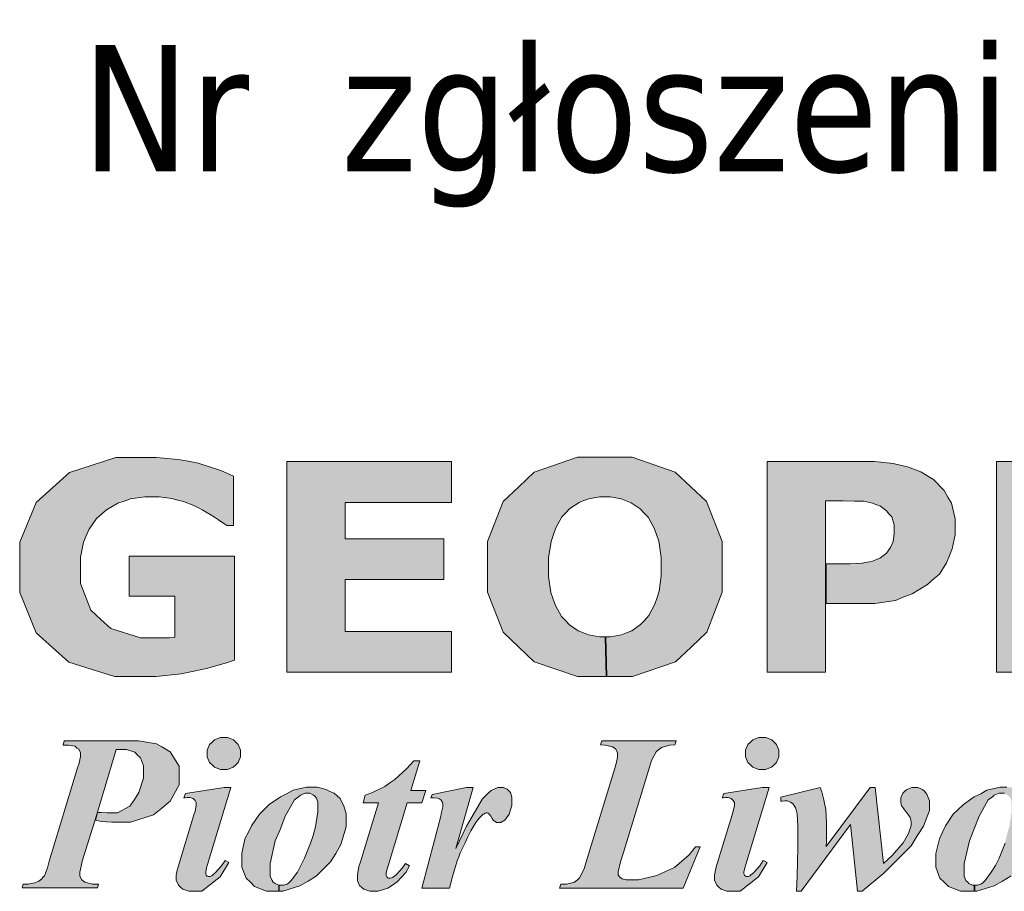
# Model space of a CAD drawing. Header units: metres. Extents: x 7555073 to 7555217, y 5506384 to 5506588.
# Tile 6 of 32: x 7555137.47 to 7555145.64, y 5506393.83 to 5506401.07. Entities that reach past the tile are written whole.
import ezdxf

# ---------------------------------------------------------------- set-up
doc = ezdxf.new("R2010")
doc.units = ezdxf.units.M
doc.header["$LTSCALE"] = 2
doc.header["$MEASUREMENT"] = 0
doc.layers.add('Pieczątka na wyrysie', color=7, linetype='CONTINUOUS')
doc.styles.get("Standard").update_dxf_attribs({"font": 'verdana.ttf', "width": 0.75})

msp = doc.modelspace()

# ---------------------------------------------------------------- hatches: boundary and pattern name
at = {"layer": 'Pieczątka na wyrysie', "linetype": 'Continuous', "lineweight": 13}
for points in [[(7555139.248, 5506395.75), (7555139.184, 5506395.727), (7555139.016, 5506395.681), (7555138.911, 5506395.658), (7555138.807, 5506395.636), (7555138.598, 5506395.614), (7555138.494, 5506395.614), (7555138.253, 5506395.614), (7555137.875, 5506395.734), (7555137.739, 5506395.856), (7555137.603, 5506395.978), (7555137.466, 5506396.312), (7555137.466, 5506396.527), (7555137.466, 5506396.73), (7555137.603, 5506397.059), (7555137.741, 5506397.184), (7555137.879, 5506397.309), (7555138.263, 5506397.434), (7555138.509, 5506397.434), (7555138.603, 5506397.434), (7555138.781, 5506397.418), (7555138.864, 5506397.403), (7555138.949, 5506397.387), (7555139.137, 5506397.325), (7555139.24, 5506397.279), (7555139.24, 5506396.868), (7555139.186, 5506396.868), (7555139.168, 5506396.881), (7555139.116, 5506396.916), (7555139.082, 5506396.938), (7555139.048, 5506396.961), (7555138.981, 5506397), (7555138.95, 5506397.015), (7555138.913, 5506397.034), (7555138.827, 5506397.067), (7555138.778, 5506397.08), (7555138.728, 5506397.094), (7555138.624, 5506397.107), (7555138.569, 5506397.107), (7555138.504, 5506397.107), (7555138.387, 5506397.089), (7555138.334, 5506397.072), (7555138.282, 5506397.054), (7555138.187, 5506397), (7555138.145, 5506396.964), (7555138.105, 5506396.928), (7555138.042, 5506396.839), (7555138.018, 5506396.784), (7555137.996, 5506396.73), (7555137.972, 5506396.605), (7555137.972, 5506396.533), (7555137.972, 5506396.388), (7555138.056, 5506396.166), (7555138.139, 5506396.089), (7555138.222, 5506396.012), (7555138.468, 5506395.935), (7555138.63, 5506395.935), (7555138.644, 5506395.935), (7555138.675, 5506395.936), (7555138.692, 5506395.936), (7555138.709, 5506395.937), (7555138.739, 5506395.939), (7555138.753, 5506395.94), (7555138.753, 5506396.283), (7555138.376, 5506396.283), (7555138.376, 5506396.614), (7555139.248, 5506396.614)], [(7555141.051, 5506395.65), (7555139.684, 5506395.65), (7555139.684, 5506397.4), (7555141.051, 5506397.4), (7555141.051, 5506397.061), (7555140.169, 5506397.061), (7555140.169, 5506396.759), (7555140.988, 5506396.759), (7555140.988, 5506396.421), (7555140.169, 5506396.421), (7555140.169, 5506395.989), (7555141.051, 5506395.989)], [(7555142.341, 5506395.615), (7555142.331, 5506395.945), (7555142.372, 5506395.943), (7555142.461, 5506395.96), (7555142.504, 5506395.977), (7555142.547, 5506395.994), (7555142.621, 5506396.046), (7555142.652, 5506396.081), (7555142.688, 5506396.121), (7555142.74, 5506396.215), (7555142.757, 5506396.27), (7555142.775, 5506396.324), (7555142.792, 5506396.452), (7555142.792, 5506396.525), (7555142.792, 5506396.604), (7555142.773, 5506396.738), (7555142.753, 5506396.793), (7555142.733, 5506396.848), (7555142.682, 5506396.938), (7555142.65, 5506396.972), (7555142.618, 5506397.007), (7555142.543, 5506397.058), (7555142.5, 5506397.074), (7555142.459, 5506397.09), (7555142.371, 5506397.106), (7555142.325, 5506397.106), (7555142.279, 5506397.106), (7555142.192, 5506397.09), (7555142.15, 5506397.076), (7555142.11, 5506397.06), (7555142.034, 5506397.009), (7555142, 5506396.974), (7555141.968, 5506396.942), (7555141.916, 5506396.85), (7555141.897, 5506396.793), (7555141.877, 5506396.735), (7555141.856, 5506396.6), (7555141.856, 5506396.524), (7555141.856, 5506396.446), (7555141.876, 5506396.313), (7555141.895, 5506396.258), (7555141.915, 5506396.203), (7555141.965, 5506396.114), (7555141.997, 5506396.079), (7555142.029, 5506396.044), (7555142.103, 5506395.993), (7555142.146, 5506395.976), (7555142.188, 5506395.96), (7555142.278, 5506395.943), (7555142.325, 5506395.943), (7555142.336, 5506395.615), (7555142.324, 5506395.614), (7555142.096, 5506395.614), (7555141.738, 5506395.736), (7555141.609, 5506395.859), (7555141.479, 5506395.982), (7555141.35, 5506396.315), (7555141.35, 5506396.524), (7555141.35, 5506396.735), (7555141.479, 5506397.068), (7555141.609, 5506397.191), (7555141.738, 5506397.313), (7555142.096, 5506397.436), (7555142.324, 5506397.436), (7555142.551, 5506397.436), (7555142.908, 5506397.313), (7555143.038, 5506397.191), (7555143.168, 5506397.068), (7555143.299, 5506396.735), (7555143.299, 5506396.524), (7555143.299, 5506396.315), (7555143.169, 5506395.982), (7555143.04, 5506395.859), (7555142.91, 5506395.736), (7555142.552, 5506395.614)], [(7555144.156, 5506396.55), (7555144.156, 5506397.075), (7555144.241, 5506397.075), (7555144.301, 5506397.075), (7555144.396, 5506397.07), (7555144.436, 5506397.07), (7555144.471, 5506397.07), (7555144.546, 5506397.055), (7555144.581, 5506397.04), (7555144.611, 5506397.03), (7555144.661, 5506396.99), (7555144.681, 5506396.965), (7555144.706, 5506396.94), (7555144.726, 5506396.875), (7555144.726, 5506396.84), (7555144.726, 5506396.8), (7555144.716, 5506396.735), (7555144.706, 5506396.71), (7555144.696, 5506396.685), (7555144.661, 5506396.64), (7555144.636, 5506396.62), (7555144.611, 5506396.6), (7555144.541, 5506396.57), (7555144.501, 5506396.565), (7555144.461, 5506396.555), (7555144.361, 5506396.55), (7555144.296, 5506396.55), (7555144.161, 5506396.55), (7555144.161, 5506396.22), (7555144.461, 5506396.22), (7555144.566, 5506396.22), (7555144.736, 5506396.245), (7555144.806, 5506396.275), (7555144.876, 5506396.3), (7555145.001, 5506396.38), (7555145.061, 5506396.43), (7555145.101, 5506396.465), (7555145.161, 5506396.56), (7555145.186, 5506396.62), (7555145.206, 5506396.675), (7555145.231, 5506396.79), (7555145.231, 5506396.85), (7555145.231, 5506396.925), (7555145.201, 5506397.055), (7555145.171, 5506397.105), (7555145.141, 5506397.16), (7555145.051, 5506397.25), (7555144.996, 5506397.285), (7555144.946, 5506397.315), (7555144.836, 5506397.355), (7555144.776, 5506397.37), (7555144.716, 5506397.385), (7555144.561, 5506397.4), (7555144.471, 5506397.4), (7555143.671, 5506397.4), (7555143.671, 5506395.65), (7555144.156, 5506395.65), (7555144.156, 5506396.22)], [(7555146.939, 5506395.65), (7555145.576, 5506395.65), (7555145.576, 5506397.4), (7555146.063, 5506397.4), (7555146.063, 5506395.989), (7555146.939, 5506395.989)], [(7555138.091, 5506394.415), (7555137.986, 5506394.08), (7555137.976, 5506394.04), (7555137.966, 5506393.99), (7555137.966, 5506393.975), (7555137.966, 5506393.955), (7555137.981, 5506393.925), (7555137.996, 5506393.915), (7555138.006, 5506393.905), (7555138.071, 5506393.89), (7555138.121, 5506393.89), (7555138.111, 5506393.86), (7555137.486, 5506393.86), (7555137.496, 5506393.89), (7555137.536, 5506393.89), (7555137.591, 5506393.9), (7555137.606, 5506393.905), (7555137.626, 5506393.915), (7555137.651, 5506393.935), (7555137.661, 5506393.95), (7555137.671, 5506393.96), (7555137.696, 5506394.025), (7555137.711, 5506394.08), (7555137.946, 5506394.855), (7555137.961, 5506394.895), (7555137.971, 5506394.95), (7555137.971, 5506394.965), (7555137.971, 5506394.98), (7555137.956, 5506395.01), (7555137.941, 5506395.02), (7555137.926, 5506395.035), (7555137.871, 5506395.045), (7555137.826, 5506395.045), (7555137.836, 5506395.08), (7555138.346, 5506395.08), (7555138.451, 5506395.08), (7555138.601, 5506395.055), (7555138.646, 5506395.03), (7555138.716, 5506394.99), (7555138.791, 5506394.87), (7555138.791, 5506394.79), (7555138.791, 5506394.715), (7555138.716, 5506394.58), (7555138.646, 5506394.52), (7555138.576, 5506394.465), (7555138.386, 5506394.405), (7555138.266, 5506394.405), (7555138.231, 5506394.405), (7555138.141, 5506394.41), (7555138.096, 5506394.42), (7555138.111, 5506394.485), (7555138.141, 5506394.484), (7555138.193, 5506394.481), (7555138.213, 5506394.481), (7555138.279, 5506394.481), (7555138.381, 5506394.538), (7555138.418, 5506394.594), (7555138.456, 5506394.652), (7555138.493, 5506394.77), (7555138.493, 5506394.831), (7555138.493, 5506394.873), (7555138.469, 5506394.938), (7555138.445, 5506394.962), (7555138.421, 5506394.985), (7555138.354, 5506395.008), (7555138.311, 5506395.008), (7555138.302, 5506395.008), (7555138.281, 5506395.007), (7555138.267, 5506395.007), (7555138.111, 5506394.488)], [(7555139.161, 5506395.107), (7555139.191, 5506395.107), (7555139.24, 5506395.088), (7555139.26, 5506395.068), (7555139.281, 5506395.049), (7555139.3, 5506395.002), (7555139.3, 5506394.975), (7555139.3, 5506394.947), (7555139.28, 5506394.9), (7555139.259, 5506394.881), (7555139.239, 5506394.862), (7555139.19, 5506394.842), (7555139.161, 5506394.842), (7555139.133, 5506394.842), (7555139.084, 5506394.862), (7555139.064, 5506394.881), (7555139.043, 5506394.9), (7555139.023, 5506394.947), (7555139.023, 5506394.975), (7555139.023, 5506395.002), (7555139.043, 5506395.049), (7555139.063, 5506395.068), (7555139.084, 5506395.088), (7555139.132, 5506395.107)], [(7555142.973, 5506393.857), (7555141.948, 5506393.857), (7555141.959, 5506393.89), (7555142.005, 5506393.89), (7555142.071, 5506393.907), (7555142.093, 5506393.924), (7555142.113, 5506393.942), (7555142.152, 5506394.018), (7555142.17, 5506394.076), (7555142.409, 5506394.861), (7555142.419, 5506394.893), (7555142.429, 5506394.944), (7555142.429, 5506394.963), (7555142.429, 5506394.981), (7555142.415, 5506395.01), (7555142.4, 5506395.021), (7555142.386, 5506395.031), (7555142.33, 5506395.045), (7555142.289, 5506395.046), (7555142.299, 5506395.079), (7555142.915, 5506395.079), (7555142.905, 5506395.046), (7555142.861, 5506395.045), (7555142.794, 5506395.026), (7555142.772, 5506395.008), (7555142.75, 5506394.99), (7555142.711, 5506394.916), (7555142.694, 5506394.861), (7555142.476, 5506394.143), (7555142.455, 5506394.074), (7555142.434, 5506393.991), (7555142.434, 5506393.976), (7555142.434, 5506393.967), (7555142.445, 5506393.951), (7555142.456, 5506393.942), (7555142.467, 5506393.934), (7555142.5, 5506393.926), (7555142.524, 5506393.926), (7555142.603, 5506393.926), (7555142.755, 5506393.961), (7555142.827, 5506393.995), (7555142.901, 5506394.029), (7555143.024, 5506394.132), (7555143.075, 5506394.2), (7555143.115, 5506394.2)], [(7555143.63, 5506395.107), (7555143.659, 5506395.107), (7555143.709, 5506395.088), (7555143.728, 5506395.068), (7555143.748, 5506395.049), (7555143.769, 5506395.002), (7555143.769, 5506394.975), (7555143.769, 5506394.947), (7555143.748, 5506394.9), (7555143.728, 5506394.881), (7555143.708, 5506394.862), (7555143.658, 5506394.842), (7555143.63, 5506394.842), (7555143.602, 5506394.842), (7555143.552, 5506394.862), (7555143.532, 5506394.881), (7555143.512, 5506394.9), (7555143.491, 5506394.947), (7555143.491, 5506394.975), (7555143.491, 5506395.002), (7555143.512, 5506395.049), (7555143.532, 5506395.068), (7555143.552, 5506395.088), (7555143.601, 5506395.107)], [(7555140.789, 5506394.913), (7555140.713, 5506394.667), (7555140.837, 5506394.667), (7555140.804, 5506394.564), (7555140.682, 5506394.564), (7555140.524, 5506394.041), (7555140.516, 5506394.017), (7555140.509, 5506393.98), (7555140.509, 5506393.967), (7555140.509, 5506393.962), (7555140.513, 5506393.951), (7555140.517, 5506393.947), (7555140.522, 5506393.942), (7555140.531, 5506393.938), (7555140.536, 5506393.938), (7555140.544, 5506393.938), (7555140.561, 5506393.945), (7555140.569, 5506393.951), (7555140.591, 5506393.967), (7555140.642, 5506394.022), (7555140.67, 5506394.061), (7555140.703, 5506394.041), (7555140.671, 5506393.987), (7555140.599, 5506393.908), (7555140.56, 5506393.882), (7555140.521, 5506393.857), (7555140.443, 5506393.832), (7555140.406, 5506393.832), (7555140.373, 5506393.832), (7555140.324, 5506393.847), (7555140.306, 5506393.863), (7555140.288, 5506393.878), (7555140.271, 5506393.918), (7555140.271, 5506393.942), (7555140.271, 5506393.968), (7555140.282, 5506394.036), (7555140.295, 5506394.076), (7555140.444, 5506394.564), (7555140.316, 5506394.564), (7555140.335, 5506394.63), (7555140.395, 5506394.652), (7555140.497, 5506394.701), (7555140.539, 5506394.73), (7555140.58, 5506394.758), (7555140.681, 5506394.849), (7555140.739, 5506394.913)], [(7555139.22, 5506394.693), (7555139.026, 5506394.052), (7555139.018, 5506394.024), (7555139.01, 5506393.989), (7555139.01, 5506393.98), (7555139.01, 5506393.975), (7555139.014, 5506393.965), (7555139.018, 5506393.962), (7555139.023, 5506393.957), (7555139.032, 5506393.953), (7555139.036, 5506393.953), (7555139.044, 5506393.953), (7555139.06, 5506393.96), (7555139.068, 5506393.966), (7555139.09, 5506393.983), (7555139.141, 5506394.043), (7555139.171, 5506394.087), (7555139.203, 5506394.069), (7555139.131, 5506393.951), (7555138.979, 5506393.832), (7555138.899, 5506393.832), (7555138.869, 5506393.832), (7555138.819, 5506393.848), (7555138.801, 5506393.865), (7555138.783, 5506393.882), (7555138.765, 5506393.923), (7555138.765, 5506393.949), (7555138.765, 5506393.965), (7555138.773, 5506394.007), (7555138.781, 5506394.033), (7555138.913, 5506394.464), (7555138.922, 5506394.495), (7555138.932, 5506394.542), (7555138.932, 5506394.558), (7555138.932, 5506394.567), (7555138.923, 5506394.585), (7555138.914, 5506394.592), (7555138.905, 5506394.6), (7555138.88, 5506394.608), (7555138.864, 5506394.608), (7555138.857, 5506394.608), (7555138.84, 5506394.607), (7555138.83, 5506394.607), (7555138.843, 5506394.643), (7555139.163, 5506394.693)], [(7555139.621, 5506393.88), (7555139.636, 5506393.88), (7555139.656, 5506393.88), (7555139.686, 5506393.89), (7555139.701, 5506393.9), (7555139.721, 5506393.92), (7555139.771, 5506393.99), (7555139.801, 5506394.045), (7555139.831, 5506394.105), (7555139.881, 5506394.23), (7555139.901, 5506394.295), (7555139.921, 5506394.365), (7555139.941, 5506394.49), (7555139.941, 5506394.545), (7555139.941, 5506394.57), (7555139.931, 5506394.605), (7555139.916, 5506394.62), (7555139.906, 5506394.63), (7555139.876, 5506394.645), (7555139.861, 5506394.645), (7555139.836, 5506394.645), (7555139.796, 5506394.63), (7555139.781, 5506394.615), (7555139.746, 5506394.59), (7555139.671, 5506394.455), (7555139.631, 5506394.35), (7555139.586, 5506394.25), (7555139.546, 5506394.06), (7555139.546, 5506393.975), (7555139.546, 5506393.955), (7555139.561, 5506393.92), (7555139.571, 5506393.905), (7555139.586, 5506393.895), (7555139.616, 5506393.88), (7555139.616, 5506393.83), (7555139.581, 5506393.83), (7555139.516, 5506393.83), (7555139.416, 5506393.87), (7555139.381, 5506393.905), (7555139.346, 5506393.94), (7555139.311, 5506394.03), (7555139.311, 5506394.085), (7555139.311, 5506394.145), (7555139.336, 5506394.265), (7555139.366, 5506394.32), (7555139.391, 5506394.375), (7555139.456, 5506394.47), (7555139.496, 5506394.51), (7555139.536, 5506394.55), (7555139.631, 5506394.615), (7555139.681, 5506394.64), (7555139.736, 5506394.67), (7555139.846, 5506394.695), (7555139.901, 5506394.695), (7555139.936, 5506394.695), (7555140.011, 5506394.675), (7555140.041, 5506394.66), (7555140.076, 5506394.645), (7555140.126, 5506394.6), (7555140.141, 5506394.57), (7555140.156, 5506394.54), (7555140.176, 5506394.475), (7555140.176, 5506394.44), (7555140.176, 5506394.365), (7555140.131, 5506394.22), (7555140.091, 5506394.145), (7555140.046, 5506394.075), (7555139.931, 5506393.96), (7555139.861, 5506393.915), (7555139.791, 5506393.875), (7555139.651, 5506393.83), (7555139.621, 5506393.83)], [(7555141.231, 5506394.693), (7555141.088, 5506394.186), (7555141.176, 5506394.371), (7555141.309, 5506394.599), (7555141.353, 5506394.643), (7555141.379, 5506394.667), (7555141.434, 5506394.693), (7555141.462, 5506394.693), (7555141.482, 5506394.693), (7555141.514, 5506394.679), (7555141.527, 5506394.665), (7555141.54, 5506394.652), (7555141.551, 5506394.612), (7555141.551, 5506394.587), (7555141.551, 5506394.543), (7555141.53, 5506394.47), (7555141.507, 5506394.44), (7555141.493, 5506394.422), (7555141.461, 5506394.402), (7555141.443, 5506394.402), (7555141.425, 5506394.402), (7555141.397, 5506394.42), (7555141.387, 5506394.436), (7555141.378, 5506394.453), (7555141.364, 5506394.472), (7555141.361, 5506394.475), (7555141.356, 5506394.478), (7555141.348, 5506394.481), (7555141.344, 5506394.481), (7555141.339, 5506394.481), (7555141.329, 5506394.478), (7555141.325, 5506394.475), (7555141.314, 5506394.47), (7555141.287, 5506394.444), (7555141.27, 5506394.423), (7555141.254, 5506394.402), (7555141.212, 5506394.332), (7555141.187, 5506394.282), (7555141.163, 5506394.233), (7555141.124, 5506394.15), (7555141.111, 5506394.116), (7555141.097, 5506394.082), (7555141.059, 5506393.953), (7555141.034, 5506393.857), (7555140.805, 5506393.857), (7555140.961, 5506394.455), (7555140.969, 5506394.488), (7555140.978, 5506394.532), (7555140.978, 5506394.543), (7555140.978, 5506394.556), (7555140.973, 5506394.574), (7555140.969, 5506394.581), (7555140.964, 5506394.588), (7555140.952, 5506394.597), (7555140.944, 5506394.601), (7555140.937, 5506394.604), (7555140.905, 5506394.607), (7555140.88, 5506394.607), (7555140.889, 5506394.634), (7555141.174, 5506394.693)], [(7555143.688, 5506394.693), (7555143.495, 5506394.052), (7555143.487, 5506394.024), (7555143.478, 5506393.989), (7555143.478, 5506393.98), (7555143.478, 5506393.975), (7555143.482, 5506393.965), (7555143.487, 5506393.962), (7555143.491, 5506393.957), (7555143.5, 5506393.953), (7555143.505, 5506393.953), (7555143.513, 5506393.953), (7555143.529, 5506393.96), (7555143.537, 5506393.966), (7555143.558, 5506393.983), (7555143.61, 5506394.043), (7555143.639, 5506394.087), (7555143.672, 5506394.069), (7555143.6, 5506393.951), (7555143.448, 5506393.832), (7555143.368, 5506393.832), (7555143.337, 5506393.832), (7555143.288, 5506393.848), (7555143.27, 5506393.865), (7555143.252, 5506393.882), (7555143.233, 5506393.923), (7555143.233, 5506393.949), (7555143.233, 5506393.965), (7555143.241, 5506394.007), (7555143.249, 5506394.033), (7555143.381, 5506394.464), (7555143.39, 5506394.495), (7555143.399, 5506394.542), (7555143.399, 5506394.558), (7555143.399, 5506394.567), (7555143.39, 5506394.585), (7555143.381, 5506394.592), (7555143.372, 5506394.6), (7555143.348, 5506394.608), (7555143.333, 5506394.608), (7555143.326, 5506394.608), (7555143.309, 5506394.607), (7555143.299, 5506394.607), (7555143.311, 5506394.643), (7555143.631, 5506394.693)], [(7555144.567, 5506394.693), (7555144.637, 5506394.06), (7555144.708, 5506394.127), (7555144.801, 5506394.233), (7555144.823, 5506394.272), (7555144.844, 5506394.311), (7555144.866, 5506394.376), (7555144.866, 5506394.402), (7555144.866, 5506394.413), (7555144.862, 5506394.433), (7555144.857, 5506394.442), (7555144.853, 5506394.452), (7555144.834, 5506394.48), (7555144.819, 5506394.497), (7555144.805, 5506394.515), (7555144.789, 5506394.537), (7555144.787, 5506394.541), (7555144.783, 5506394.55), (7555144.781, 5506394.57), (7555144.781, 5506394.583), (7555144.781, 5506394.606), (7555144.797, 5506394.645), (7555144.813, 5506394.661), (7555144.83, 5506394.677), (7555144.871, 5506394.693), (7555144.897, 5506394.693), (7555144.922, 5506394.693), (7555144.961, 5506394.676), (7555144.976, 5506394.661), (7555144.997, 5506394.637), (7555145.018, 5506394.583), (7555145.018, 5506394.552), (7555145.018, 5506394.502), (7555144.968, 5506394.371), (7555144.917, 5506394.29), (7555144.868, 5506394.209), (7555144.639, 5506393.98), (7555144.46, 5506393.832), (7555144.422, 5506393.832), (7555144.363, 5506394.385), (7555143.954, 5506393.832), (7555143.914, 5506393.832), (7555143.92, 5506393.957), (7555143.927, 5506394.192), (7555143.927, 5506394.3), (7555143.927, 5506394.372), (7555143.919, 5506394.474), (7555143.911, 5506394.506), (7555143.907, 5506394.524), (7555143.89, 5506394.552), (7555143.878, 5506394.562), (7555143.866, 5506394.571), (7555143.839, 5506394.581), (7555143.826, 5506394.581), (7555143.818, 5506394.581), (7555143.799, 5506394.579), (7555143.786, 5506394.578), (7555143.786, 5506394.611), (7555144.112, 5506394.693), (7555144.125, 5506394.657), (7555144.143, 5506394.591), (7555144.148, 5506394.56), (7555144.157, 5506394.512), (7555144.165, 5506394.401), (7555144.165, 5506394.337), (7555144.165, 5506394.315), (7555144.163, 5506394.246), (7555144.16, 5506394.201), (7555144.526, 5506394.693)], [(7555145.391, 5506393.88), (7555145.376, 5506393.88), (7555145.346, 5506393.895), (7555145.336, 5506393.905), (7555145.321, 5506393.92), (7555145.306, 5506393.955), (7555145.306, 5506393.975), (7555145.306, 5506394.06), (7555145.351, 5506394.25), (7555145.391, 5506394.35), (7555145.431, 5506394.455), (7555145.506, 5506394.59), (7555145.541, 5506394.615), (7555145.556, 5506394.63), (7555145.596, 5506394.645), (7555145.621, 5506394.645), (7555145.641, 5506394.645), (7555145.666, 5506394.63), (7555145.676, 5506394.62), (7555145.691, 5506394.605), (7555145.701, 5506394.57), (7555145.701, 5506394.545), (7555145.701, 5506394.49), (7555145.681, 5506394.365), (7555145.661, 5506394.295), (7555145.646, 5506394.23), (7555145.596, 5506394.105), (7555145.566, 5506394.045), (7555145.531, 5506393.99), (7555145.481, 5506393.92), (7555145.461, 5506393.9), (7555145.446, 5506393.89), (7555145.416, 5506393.88), (7555145.396, 5506393.88), (7555145.396, 5506393.83), (7555145.411, 5506393.83), (7555145.556, 5506393.875), (7555145.626, 5506393.915), (7555145.696, 5506393.96), (7555145.806, 5506394.075), (7555145.851, 5506394.145), (7555145.891, 5506394.22), (7555145.936, 5506394.365), (7555145.936, 5506394.44), (7555145.936, 5506394.475), (7555145.921, 5506394.54), (7555145.901, 5506394.57), (7555145.886, 5506394.6), (7555145.836, 5506394.645), (7555145.801, 5506394.66), (7555145.771, 5506394.675), (7555145.701, 5506394.695), (7555145.661, 5506394.695), (7555145.606, 5506394.695), (7555145.496, 5506394.67), (7555145.446, 5506394.64), (7555145.391, 5506394.615), (7555145.301, 5506394.55), (7555145.256, 5506394.51), (7555145.216, 5506394.47), (7555145.151, 5506394.375), (7555145.126, 5506394.32), (7555145.101, 5506394.265), (7555145.071, 5506394.145), (7555145.071, 5506394.085), (7555145.071, 5506394.03), (7555145.106, 5506393.94), (7555145.141, 5506393.905), (7555145.176, 5506393.87), (7555145.276, 5506393.83), (7555145.341, 5506393.83), (7555145.391, 5506393.83)]]:
    msp.add_hatch(color=7, dxfattribs=at).paths.add_polyline_path(points)

# ---------------------------------------------------------------- linework, layer by layer
at = {"layer": 'Pieczątka na wyrysie', "color": 7, "linetype": 'Continuous', "lineweight": 13, "flags": 128}
for points in [[(7555139.248, 5506395.75), (7555139.184, 5506395.727), (7555139.016, 5506395.681), (7555138.911, 5506395.658), (7555138.807, 5506395.636), (7555138.598, 5506395.614), (7555138.494, 5506395.614), (7555138.253, 5506395.614), (7555137.875, 5506395.734), (7555137.739, 5506395.856), (7555137.603, 5506395.978), (7555137.466, 5506396.312), (7555137.466, 5506396.527), (7555137.466, 5506396.73), (7555137.603, 5506397.059), (7555137.741, 5506397.184), (7555137.879, 5506397.309), (7555138.263, 5506397.434), (7555138.509, 5506397.434), (7555138.603, 5506397.434), (7555138.781, 5506397.418), (7555138.864, 5506397.403), (7555138.949, 5506397.387), (7555139.137, 5506397.325), (7555139.24, 5506397.279), (7555139.24, 5506396.868), (7555139.186, 5506396.868), (7555139.168, 5506396.881), (7555139.116, 5506396.916), (7555139.082, 5506396.938), (7555139.048, 5506396.961), (7555138.981, 5506397), (7555138.95, 5506397.015), (7555138.913, 5506397.034), (7555138.827, 5506397.067), (7555138.778, 5506397.08), (7555138.728, 5506397.094), (7555138.624, 5506397.107), (7555138.569, 5506397.107), (7555138.504, 5506397.107), (7555138.387, 5506397.089), (7555138.334, 5506397.072), (7555138.282, 5506397.054), (7555138.187, 5506397), (7555138.145, 5506396.964), (7555138.105, 5506396.928), (7555138.042, 5506396.839), (7555138.018, 5506396.784), (7555137.996, 5506396.73), (7555137.972, 5506396.605), (7555137.972, 5506396.533), (7555137.972, 5506396.388), (7555138.056, 5506396.166), (7555138.139, 5506396.089), (7555138.222, 5506396.012), (7555138.468, 5506395.935), (7555138.63, 5506395.935), (7555138.644, 5506395.935), (7555138.675, 5506395.936), (7555138.692, 5506395.936), (7555138.709, 5506395.937), (7555138.739, 5506395.939), (7555138.753, 5506395.94), (7555138.753, 5506396.283), (7555138.376, 5506396.283), (7555138.376, 5506396.614), (7555139.248, 5506396.614)], [(7555141.051, 5506395.65), (7555139.684, 5506395.65), (7555139.684, 5506397.4), (7555141.051, 5506397.4), (7555141.051, 5506397.061), (7555140.169, 5506397.061), (7555140.169, 5506396.759), (7555140.988, 5506396.759), (7555140.988, 5506396.421), (7555140.169, 5506396.421), (7555140.169, 5506395.989), (7555141.051, 5506395.989)], [(7555142.341, 5506395.615), (7555142.331, 5506395.945), (7555142.372, 5506395.943), (7555142.461, 5506395.96), (7555142.504, 5506395.977), (7555142.547, 5506395.994), (7555142.621, 5506396.046), (7555142.652, 5506396.081), (7555142.688, 5506396.121), (7555142.74, 5506396.215), (7555142.757, 5506396.27), (7555142.775, 5506396.324), (7555142.792, 5506396.452), (7555142.792, 5506396.525), (7555142.792, 5506396.604), (7555142.773, 5506396.738), (7555142.753, 5506396.793), (7555142.733, 5506396.848), (7555142.682, 5506396.938), (7555142.65, 5506396.972), (7555142.618, 5506397.007), (7555142.543, 5506397.058), (7555142.5, 5506397.074), (7555142.459, 5506397.09), (7555142.371, 5506397.106), (7555142.325, 5506397.106), (7555142.279, 5506397.106), (7555142.192, 5506397.09), (7555142.15, 5506397.076), (7555142.11, 5506397.06), (7555142.034, 5506397.009), (7555142, 5506396.974), (7555141.968, 5506396.942), (7555141.916, 5506396.85), (7555141.897, 5506396.793), (7555141.877, 5506396.735), (7555141.856, 5506396.6), (7555141.856, 5506396.524), (7555141.856, 5506396.446), (7555141.876, 5506396.313), (7555141.895, 5506396.258), (7555141.915, 5506396.203), (7555141.965, 5506396.114), (7555141.997, 5506396.079), (7555142.029, 5506396.044), (7555142.103, 5506395.993), (7555142.146, 5506395.976), (7555142.188, 5506395.96), (7555142.278, 5506395.943), (7555142.325, 5506395.943), (7555142.336, 5506395.615), (7555142.324, 5506395.614), (7555142.096, 5506395.614), (7555141.738, 5506395.736), (7555141.609, 5506395.859), (7555141.479, 5506395.982), (7555141.35, 5506396.315), (7555141.35, 5506396.524), (7555141.35, 5506396.735), (7555141.479, 5506397.068), (7555141.609, 5506397.191), (7555141.738, 5506397.313), (7555142.096, 5506397.436), (7555142.324, 5506397.436), (7555142.551, 5506397.436), (7555142.908, 5506397.313), (7555143.038, 5506397.191), (7555143.168, 5506397.068), (7555143.299, 5506396.735), (7555143.299, 5506396.524), (7555143.299, 5506396.315), (7555143.169, 5506395.982), (7555143.04, 5506395.859), (7555142.91, 5506395.736), (7555142.552, 5506395.614)], [(7555144.156, 5506396.55), (7555144.156, 5506397.075), (7555144.241, 5506397.075), (7555144.301, 5506397.075), (7555144.396, 5506397.07), (7555144.436, 5506397.07), (7555144.471, 5506397.07), (7555144.546, 5506397.055), (7555144.581, 5506397.04), (7555144.611, 5506397.03), (7555144.661, 5506396.99), (7555144.681, 5506396.965), (7555144.706, 5506396.94), (7555144.726, 5506396.875), (7555144.726, 5506396.84), (7555144.726, 5506396.8), (7555144.716, 5506396.735), (7555144.706, 5506396.71), (7555144.696, 5506396.685), (7555144.661, 5506396.64), (7555144.636, 5506396.62), (7555144.611, 5506396.6), (7555144.541, 5506396.57), (7555144.501, 5506396.565), (7555144.461, 5506396.555), (7555144.361, 5506396.55), (7555144.296, 5506396.55), (7555144.161, 5506396.55), (7555144.161, 5506396.22), (7555144.461, 5506396.22), (7555144.566, 5506396.22), (7555144.736, 5506396.245), (7555144.806, 5506396.275), (7555144.876, 5506396.3), (7555145.001, 5506396.38), (7555145.061, 5506396.43), (7555145.101, 5506396.465), (7555145.161, 5506396.56), (7555145.186, 5506396.62), (7555145.206, 5506396.675), (7555145.231, 5506396.79), (7555145.231, 5506396.85), (7555145.231, 5506396.925), (7555145.201, 5506397.055), (7555145.171, 5506397.105), (7555145.141, 5506397.16), (7555145.051, 5506397.25), (7555144.996, 5506397.285), (7555144.946, 5506397.315), (7555144.836, 5506397.355), (7555144.776, 5506397.37), (7555144.716, 5506397.385), (7555144.561, 5506397.4), (7555144.471, 5506397.4), (7555143.671, 5506397.4), (7555143.671, 5506395.65), (7555144.156, 5506395.65), (7555144.156, 5506396.22)], [(7555146.939, 5506395.65), (7555145.576, 5506395.65), (7555145.576, 5506397.4), (7555146.063, 5506397.4), (7555146.063, 5506395.989), (7555146.939, 5506395.989)], [(7555138.091, 5506394.415), (7555137.986, 5506394.08), (7555137.976, 5506394.04), (7555137.966, 5506393.99), (7555137.966, 5506393.975), (7555137.966, 5506393.955), (7555137.981, 5506393.925), (7555137.996, 5506393.915), (7555138.006, 5506393.905), (7555138.071, 5506393.89), (7555138.121, 5506393.89), (7555138.111, 5506393.86), (7555137.486, 5506393.86), (7555137.496, 5506393.89), (7555137.536, 5506393.89), (7555137.591, 5506393.9), (7555137.606, 5506393.905), (7555137.626, 5506393.915), (7555137.651, 5506393.935), (7555137.661, 5506393.95), (7555137.671, 5506393.96), (7555137.696, 5506394.025), (7555137.711, 5506394.08), (7555137.946, 5506394.855), (7555137.961, 5506394.895), (7555137.971, 5506394.95), (7555137.971, 5506394.965), (7555137.971, 5506394.98), (7555137.956, 5506395.01), (7555137.941, 5506395.02), (7555137.926, 5506395.035), (7555137.871, 5506395.045), (7555137.826, 5506395.045), (7555137.836, 5506395.08), (7555138.346, 5506395.08), (7555138.451, 5506395.08), (7555138.601, 5506395.055), (7555138.646, 5506395.03), (7555138.716, 5506394.99), (7555138.791, 5506394.87), (7555138.791, 5506394.79), (7555138.791, 5506394.715), (7555138.716, 5506394.58), (7555138.646, 5506394.52), (7555138.576, 5506394.465), (7555138.386, 5506394.405), (7555138.266, 5506394.405), (7555138.231, 5506394.405), (7555138.141, 5506394.41), (7555138.096, 5506394.42), (7555138.111, 5506394.485), (7555138.141, 5506394.484), (7555138.193, 5506394.481), (7555138.213, 5506394.481), (7555138.279, 5506394.481), (7555138.381, 5506394.538), (7555138.418, 5506394.594), (7555138.456, 5506394.652), (7555138.493, 5506394.77), (7555138.493, 5506394.831), (7555138.493, 5506394.873), (7555138.469, 5506394.938), (7555138.445, 5506394.962), (7555138.421, 5506394.985), (7555138.354, 5506395.008), (7555138.311, 5506395.008), (7555138.302, 5506395.008), (7555138.281, 5506395.007), (7555138.267, 5506395.007), (7555138.111, 5506394.488)], [(7555139.161, 5506395.107), (7555139.191, 5506395.107), (7555139.24, 5506395.088), (7555139.26, 5506395.068), (7555139.281, 5506395.049), (7555139.3, 5506395.002), (7555139.3, 5506394.975), (7555139.3, 5506394.947), (7555139.28, 5506394.9), (7555139.259, 5506394.881), (7555139.239, 5506394.862), (7555139.19, 5506394.842), (7555139.161, 5506394.842), (7555139.133, 5506394.842), (7555139.084, 5506394.862), (7555139.064, 5506394.881), (7555139.043, 5506394.9), (7555139.023, 5506394.947), (7555139.023, 5506394.975), (7555139.023, 5506395.002), (7555139.043, 5506395.049), (7555139.063, 5506395.068), (7555139.084, 5506395.088), (7555139.132, 5506395.107)], [(7555142.973, 5506393.857), (7555141.948, 5506393.857), (7555141.959, 5506393.89), (7555142.005, 5506393.89), (7555142.071, 5506393.907), (7555142.093, 5506393.924), (7555142.113, 5506393.942), (7555142.152, 5506394.018), (7555142.17, 5506394.076), (7555142.409, 5506394.861), (7555142.419, 5506394.893), (7555142.429, 5506394.944), (7555142.429, 5506394.963), (7555142.429, 5506394.981), (7555142.415, 5506395.01), (7555142.4, 5506395.021), (7555142.386, 5506395.031), (7555142.33, 5506395.045), (7555142.289, 5506395.046), (7555142.299, 5506395.079), (7555142.915, 5506395.079), (7555142.905, 5506395.046), (7555142.861, 5506395.045), (7555142.794, 5506395.026), (7555142.772, 5506395.008), (7555142.75, 5506394.99), (7555142.711, 5506394.916), (7555142.694, 5506394.861), (7555142.476, 5506394.143), (7555142.455, 5506394.074), (7555142.434, 5506393.991), (7555142.434, 5506393.976), (7555142.434, 5506393.967), (7555142.445, 5506393.951), (7555142.456, 5506393.942), (7555142.467, 5506393.934), (7555142.5, 5506393.926), (7555142.524, 5506393.926), (7555142.603, 5506393.926), (7555142.755, 5506393.961), (7555142.827, 5506393.995), (7555142.901, 5506394.029), (7555143.024, 5506394.132), (7555143.075, 5506394.2), (7555143.115, 5506394.2)], [(7555143.63, 5506395.107), (7555143.659, 5506395.107), (7555143.709, 5506395.088), (7555143.728, 5506395.068), (7555143.748, 5506395.049), (7555143.769, 5506395.002), (7555143.769, 5506394.975), (7555143.769, 5506394.947), (7555143.748, 5506394.9), (7555143.728, 5506394.881), (7555143.708, 5506394.862), (7555143.658, 5506394.842), (7555143.63, 5506394.842), (7555143.602, 5506394.842), (7555143.552, 5506394.862), (7555143.532, 5506394.881), (7555143.512, 5506394.9), (7555143.491, 5506394.947), (7555143.491, 5506394.975), (7555143.491, 5506395.002), (7555143.512, 5506395.049), (7555143.532, 5506395.068), (7555143.552, 5506395.088), (7555143.601, 5506395.107)], [(7555140.789, 5506394.913), (7555140.713, 5506394.667), (7555140.837, 5506394.667), (7555140.804, 5506394.564), (7555140.682, 5506394.564), (7555140.524, 5506394.041), (7555140.516, 5506394.017), (7555140.509, 5506393.98), (7555140.509, 5506393.967), (7555140.509, 5506393.962), (7555140.513, 5506393.951), (7555140.517, 5506393.947), (7555140.522, 5506393.942), (7555140.531, 5506393.938), (7555140.536, 5506393.938), (7555140.544, 5506393.938), (7555140.561, 5506393.945), (7555140.569, 5506393.951), (7555140.591, 5506393.967), (7555140.642, 5506394.022), (7555140.67, 5506394.061), (7555140.703, 5506394.041), (7555140.671, 5506393.987), (7555140.599, 5506393.908), (7555140.56, 5506393.882), (7555140.521, 5506393.857), (7555140.443, 5506393.832), (7555140.406, 5506393.832), (7555140.373, 5506393.832), (7555140.324, 5506393.847), (7555140.306, 5506393.863), (7555140.288, 5506393.878), (7555140.271, 5506393.918), (7555140.271, 5506393.942), (7555140.271, 5506393.968), (7555140.282, 5506394.036), (7555140.295, 5506394.076), (7555140.444, 5506394.564), (7555140.316, 5506394.564), (7555140.335, 5506394.63), (7555140.395, 5506394.652), (7555140.497, 5506394.701), (7555140.539, 5506394.73), (7555140.58, 5506394.758), (7555140.681, 5506394.849), (7555140.739, 5506394.913)], [(7555139.22, 5506394.693), (7555139.026, 5506394.052), (7555139.018, 5506394.024), (7555139.01, 5506393.989), (7555139.01, 5506393.98), (7555139.01, 5506393.975), (7555139.014, 5506393.965), (7555139.018, 5506393.962), (7555139.023, 5506393.957), (7555139.032, 5506393.953), (7555139.036, 5506393.953), (7555139.044, 5506393.953), (7555139.06, 5506393.96), (7555139.068, 5506393.966), (7555139.09, 5506393.983), (7555139.141, 5506394.043), (7555139.171, 5506394.087), (7555139.203, 5506394.069), (7555139.131, 5506393.951), (7555138.979, 5506393.832), (7555138.899, 5506393.832), (7555138.869, 5506393.832), (7555138.819, 5506393.848), (7555138.801, 5506393.865), (7555138.783, 5506393.882), (7555138.765, 5506393.923), (7555138.765, 5506393.949), (7555138.765, 5506393.965), (7555138.773, 5506394.007), (7555138.781, 5506394.033), (7555138.913, 5506394.464), (7555138.922, 5506394.495), (7555138.932, 5506394.542), (7555138.932, 5506394.558), (7555138.932, 5506394.567), (7555138.923, 5506394.585), (7555138.914, 5506394.592), (7555138.905, 5506394.6), (7555138.88, 5506394.608), (7555138.864, 5506394.608), (7555138.857, 5506394.608), (7555138.84, 5506394.607), (7555138.83, 5506394.607), (7555138.843, 5506394.643), (7555139.163, 5506394.693)], [(7555139.621, 5506393.88), (7555139.636, 5506393.88), (7555139.656, 5506393.88), (7555139.686, 5506393.89), (7555139.701, 5506393.9), (7555139.721, 5506393.92), (7555139.771, 5506393.99), (7555139.801, 5506394.045), (7555139.831, 5506394.105), (7555139.881, 5506394.23), (7555139.901, 5506394.295), (7555139.921, 5506394.365), (7555139.941, 5506394.49), (7555139.941, 5506394.545), (7555139.941, 5506394.57), (7555139.931, 5506394.605), (7555139.916, 5506394.62), (7555139.906, 5506394.63), (7555139.876, 5506394.645), (7555139.861, 5506394.645), (7555139.836, 5506394.645), (7555139.796, 5506394.63), (7555139.781, 5506394.615), (7555139.746, 5506394.59), (7555139.671, 5506394.455), (7555139.631, 5506394.35), (7555139.586, 5506394.25), (7555139.546, 5506394.06), (7555139.546, 5506393.975), (7555139.546, 5506393.955), (7555139.561, 5506393.92), (7555139.571, 5506393.905), (7555139.586, 5506393.895), (7555139.616, 5506393.88), (7555139.616, 5506393.83), (7555139.581, 5506393.83), (7555139.516, 5506393.83), (7555139.416, 5506393.87), (7555139.381, 5506393.905), (7555139.346, 5506393.94), (7555139.311, 5506394.03), (7555139.311, 5506394.085), (7555139.311, 5506394.145), (7555139.336, 5506394.265), (7555139.366, 5506394.32), (7555139.391, 5506394.375), (7555139.456, 5506394.47), (7555139.496, 5506394.51), (7555139.536, 5506394.55), (7555139.631, 5506394.615), (7555139.681, 5506394.64), (7555139.736, 5506394.67), (7555139.846, 5506394.695), (7555139.901, 5506394.695), (7555139.936, 5506394.695), (7555140.011, 5506394.675), (7555140.041, 5506394.66), (7555140.076, 5506394.645), (7555140.126, 5506394.6), (7555140.141, 5506394.57), (7555140.156, 5506394.54), (7555140.176, 5506394.475), (7555140.176, 5506394.44), (7555140.176, 5506394.365), (7555140.131, 5506394.22), (7555140.091, 5506394.145), (7555140.046, 5506394.075), (7555139.931, 5506393.96), (7555139.861, 5506393.915), (7555139.791, 5506393.875), (7555139.651, 5506393.83), (7555139.621, 5506393.83)], [(7555141.231, 5506394.693), (7555141.088, 5506394.186), (7555141.176, 5506394.371), (7555141.309, 5506394.599), (7555141.353, 5506394.643), (7555141.379, 5506394.667), (7555141.434, 5506394.693), (7555141.462, 5506394.693), (7555141.482, 5506394.693), (7555141.514, 5506394.679), (7555141.527, 5506394.665), (7555141.54, 5506394.652), (7555141.551, 5506394.612), (7555141.551, 5506394.587), (7555141.551, 5506394.543), (7555141.53, 5506394.47), (7555141.507, 5506394.44), (7555141.493, 5506394.422), (7555141.461, 5506394.402), (7555141.443, 5506394.402), (7555141.425, 5506394.402), (7555141.397, 5506394.42), (7555141.387, 5506394.436), (7555141.378, 5506394.453), (7555141.364, 5506394.472), (7555141.361, 5506394.475), (7555141.356, 5506394.478), (7555141.348, 5506394.481), (7555141.344, 5506394.481), (7555141.339, 5506394.481), (7555141.329, 5506394.478), (7555141.325, 5506394.475), (7555141.314, 5506394.47), (7555141.287, 5506394.444), (7555141.27, 5506394.423), (7555141.254, 5506394.402), (7555141.212, 5506394.332), (7555141.187, 5506394.282), (7555141.163, 5506394.233), (7555141.124, 5506394.15), (7555141.111, 5506394.116), (7555141.097, 5506394.082), (7555141.059, 5506393.953), (7555141.034, 5506393.857), (7555140.805, 5506393.857), (7555140.961, 5506394.455), (7555140.969, 5506394.488), (7555140.978, 5506394.532), (7555140.978, 5506394.543), (7555140.978, 5506394.556), (7555140.973, 5506394.574), (7555140.969, 5506394.581), (7555140.964, 5506394.588), (7555140.952, 5506394.597), (7555140.944, 5506394.601), (7555140.937, 5506394.604), (7555140.905, 5506394.607), (7555140.88, 5506394.607), (7555140.889, 5506394.634), (7555141.174, 5506394.693)], [(7555143.688, 5506394.693), (7555143.495, 5506394.052), (7555143.487, 5506394.024), (7555143.478, 5506393.989), (7555143.478, 5506393.98), (7555143.478, 5506393.975), (7555143.482, 5506393.965), (7555143.487, 5506393.962), (7555143.491, 5506393.957), (7555143.5, 5506393.953), (7555143.505, 5506393.953), (7555143.513, 5506393.953), (7555143.529, 5506393.96), (7555143.537, 5506393.966), (7555143.558, 5506393.983), (7555143.61, 5506394.043), (7555143.639, 5506394.087), (7555143.672, 5506394.069), (7555143.6, 5506393.951), (7555143.448, 5506393.832), (7555143.368, 5506393.832), (7555143.337, 5506393.832), (7555143.288, 5506393.848), (7555143.27, 5506393.865), (7555143.252, 5506393.882), (7555143.233, 5506393.923), (7555143.233, 5506393.949), (7555143.233, 5506393.965), (7555143.241, 5506394.007), (7555143.249, 5506394.033), (7555143.381, 5506394.464), (7555143.39, 5506394.495), (7555143.399, 5506394.542), (7555143.399, 5506394.558), (7555143.399, 5506394.567), (7555143.39, 5506394.585), (7555143.381, 5506394.592), (7555143.372, 5506394.6), (7555143.348, 5506394.608), (7555143.333, 5506394.608), (7555143.326, 5506394.608), (7555143.309, 5506394.607), (7555143.299, 5506394.607), (7555143.311, 5506394.643), (7555143.631, 5506394.693)], [(7555144.567, 5506394.693), (7555144.637, 5506394.06), (7555144.708, 5506394.127), (7555144.801, 5506394.233), (7555144.823, 5506394.272), (7555144.844, 5506394.311), (7555144.866, 5506394.376), (7555144.866, 5506394.402), (7555144.866, 5506394.413), (7555144.862, 5506394.433), (7555144.857, 5506394.442), (7555144.853, 5506394.452), (7555144.834, 5506394.48), (7555144.819, 5506394.497), (7555144.805, 5506394.515), (7555144.789, 5506394.537), (7555144.787, 5506394.541), (7555144.783, 5506394.55), (7555144.781, 5506394.57), (7555144.781, 5506394.583), (7555144.781, 5506394.606), (7555144.797, 5506394.645), (7555144.813, 5506394.661), (7555144.83, 5506394.677), (7555144.871, 5506394.693), (7555144.897, 5506394.693), (7555144.922, 5506394.693), (7555144.961, 5506394.676), (7555144.976, 5506394.661), (7555144.997, 5506394.637), (7555145.018, 5506394.583), (7555145.018, 5506394.552), (7555145.018, 5506394.502), (7555144.968, 5506394.371), (7555144.917, 5506394.29), (7555144.868, 5506394.209), (7555144.639, 5506393.98), (7555144.46, 5506393.832), (7555144.422, 5506393.832), (7555144.363, 5506394.385), (7555143.954, 5506393.832), (7555143.914, 5506393.832), (7555143.92, 5506393.957), (7555143.927, 5506394.192), (7555143.927, 5506394.3), (7555143.927, 5506394.372), (7555143.919, 5506394.474), (7555143.911, 5506394.506), (7555143.907, 5506394.524), (7555143.89, 5506394.552), (7555143.878, 5506394.562), (7555143.866, 5506394.571), (7555143.839, 5506394.581), (7555143.826, 5506394.581), (7555143.818, 5506394.581), (7555143.799, 5506394.579), (7555143.786, 5506394.578), (7555143.786, 5506394.611), (7555144.112, 5506394.693), (7555144.125, 5506394.657), (7555144.143, 5506394.591), (7555144.148, 5506394.56), (7555144.157, 5506394.512), (7555144.165, 5506394.401), (7555144.165, 5506394.337), (7555144.165, 5506394.315), (7555144.163, 5506394.246), (7555144.16, 5506394.201), (7555144.526, 5506394.693)]]:
    msp.add_lwpolyline(points, close=True, dxfattribs=at)
for points in [[(7555145.661, 5506394.695), (7555145.606, 5506394.695), (7555145.496, 5506394.67), (7555145.446, 5506394.64), (7555145.391, 5506394.615), (7555145.301, 5506394.55), (7555145.256, 5506394.51), (7555145.216, 5506394.47), (7555145.151, 5506394.375), (7555145.126, 5506394.32), (7555145.101, 5506394.265), (7555145.071, 5506394.145), (7555145.071, 5506394.085), (7555145.071, 5506394.03), (7555145.106, 5506393.94), (7555145.141, 5506393.905), (7555145.176, 5506393.87), (7555145.276, 5506393.83), (7555145.341, 5506393.83), (7555145.391, 5506393.83), (7555145.391, 5506393.88), (7555145.376, 5506393.88), (7555145.346, 5506393.895), (7555145.336, 5506393.905), (7555145.321, 5506393.92), (7555145.306, 5506393.955), (7555145.306, 5506393.975), (7555145.306, 5506394.06), (7555145.351, 5506394.25), (7555145.391, 5506394.35), (7555145.431, 5506394.455), (7555145.506, 5506394.59), (7555145.541, 5506394.615), (7555145.556, 5506394.63), (7555145.596, 5506394.645), (7555145.621, 5506394.645), (7555145.641, 5506394.645)], [(7555145.646, 5506394.23), (7555145.596, 5506394.105), (7555145.566, 5506394.045), (7555145.531, 5506393.99), (7555145.481, 5506393.92), (7555145.461, 5506393.9), (7555145.446, 5506393.89), (7555145.416, 5506393.88), (7555145.396, 5506393.88), (7555145.396, 5506393.83), (7555145.411, 5506393.83), (7555145.556, 5506393.875), (7555145.626, 5506393.915), (7555145.696, 5506393.96)]]:
    msp.add_lwpolyline(points, dxfattribs=at)

# ---------------------------------------------------------------- texts
at = {"layer": 'Pieczątka na wyrysie', "color": 7, "linetype": 'Continuous', "lineweight": 18, "width": 0.833}
msp.add_text('Nr  zgłoszenia  ..............................................................', height=1.05, dxfattribs=at).set_placement((7555137.98, 5506399.81))

doc.saveas('drawing.dxf')
